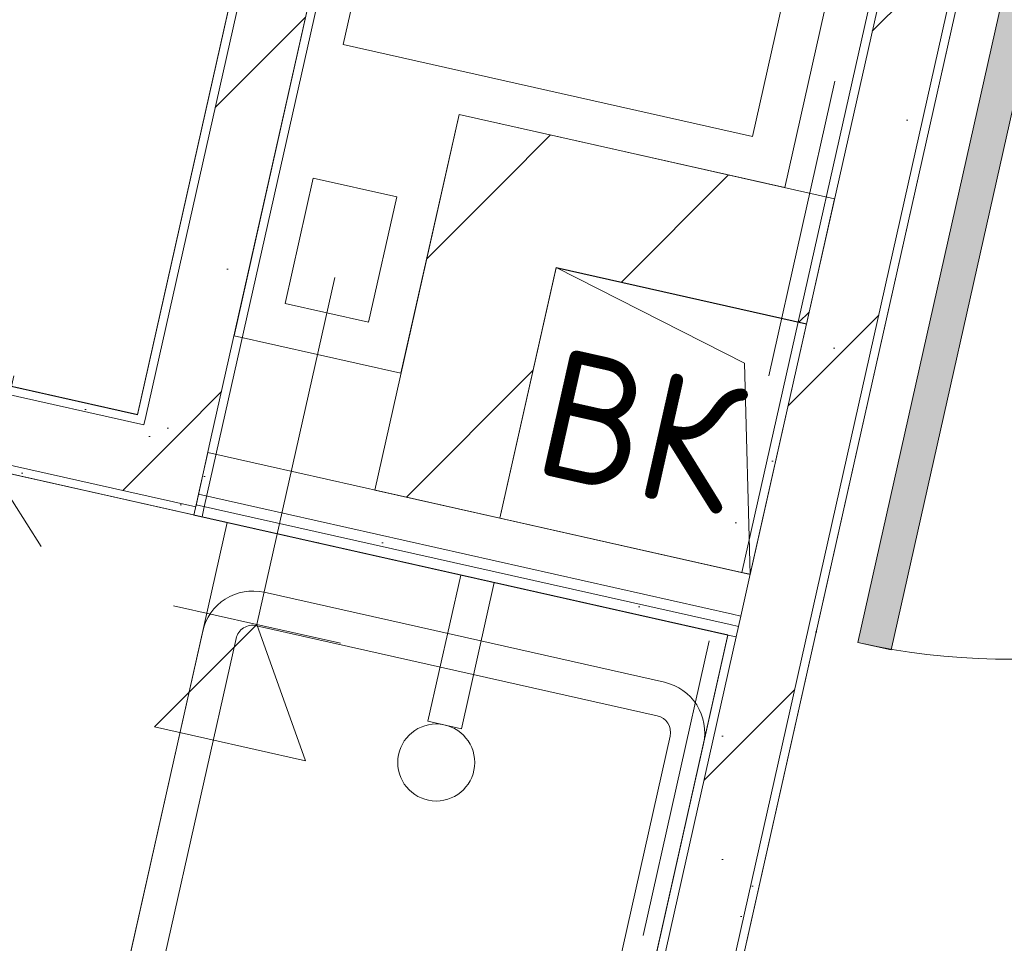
# Model space of a CAD drawing. Header units: millimetres. Extents: x -7145539 to -6664766, y 5874041 to 6141700.
# Tile 91 of 177: x -6930237 to -6929086, y 5894580 to 5895659. Entities that reach past the tile are written whole.
import ezdxf
from ezdxf.enums import TextEntityAlignment as Align

# ---------------------------------------------------------------- set-up
doc = ezdxf.new("R2010")
doc.units = ezdxf.units.MM
doc.header["$MEASUREMENT"] = 0
doc.linetypes.add('Штрихпунктирная', pattern=[670.277762, 352.777767, -176.388884, 0, -141.111112])
for name, color, linetype in [('S - квартира_помещение.АР', 7, 'Continuous'), ('АР-Мебель_Сантехника.АР', 7, 'Continuous'), ('АР-Стены_Перегородки_100_.АР', 7, 'Continuous'), ('АР-Стены_Перегородки_шахты_.АР', 7, 'Continuous'), ('АР-Чертеж-Оси_Осевые размеры.АР', 7, 'Continuous'), ('АР-Чертеж-Размеры.АР', 7, 'Continuous'), ('Двери Archicad', 7, 'Continuous'), ('ИОС-Шахты и отверстия.АР', 7, 'Continuous')]:
    doc.layers.add(name, color=color, linetype=linetype)
for name, color, linetype, lineweight in [('S - квартира_помещение.АР_Ном._пера__101', 252, 'Continuous', 0), ('АР-Мебель_Сантехника.АР_Ном._пера__101', 252, 'Continuous', 0), ('АР-Стены_Перегородки_100_.АР_Ном._пера__1', 7, 'Continuous', 15), ('АР-Стены_Перегородки_шахты_.АР_Ном._пера__1', 7, 'Continuous', 15), ('АР-Чертеж-Оси_Осевые размеры.АР_Ном._пера__120', 7, 'Continuous', 0), ('АР-Чертеж-Размеры.АР_Ном._пера__1', 7, 'Continuous', 0), ('Двери Archicad_Ном._пера__120', 7, 'Continuous', 0), ('ИОС-Шахты и отверстия.АР_Ном._пера__1', 7, 'Continuous', 0), ('Паспорта Зон Archicad_Ном._пера__1', 7, 'Continuous', 0)]:
    doc.layers.add(name, color=color, linetype=linetype, lineweight=lineweight)
doc.styles.add('РЎР“Р•РќР•Р\xa0Р\x98Р\xa0_РЎРўР\x98Р›Р¬_1', font='txt')
doc.styles.add('РЎР“Р•РќР•Р\xa0Р\x98Р\xa0_РЎРўР\x98Р›Р¬_2', font='GOTHIC.TTF')
doc.styles.add('РЎР“Р•РќР•Р\xa0Р\x98Р\xa0_РЎРўР\x98Р›Р¬_6', font='GOST_Common.ttf')
doc.dimstyles.new('СГЕНЕРИР_СТИЛЬ__1', dxfattribs={"dimtxt": 150, "dimasz": 142.5, "dimexe": 0.18, "dimexo": 0.0625, "dimgap": 0, "dimtad": 1, "dimdec": 0, "dimzin": 0, "dimdsep": 46, "dimtxsty": 'РЎР“Р•РќР•Р\xa0Р\x98Р\xa0_РЎРўР\x98Р›Р¬_6', "dimblk": 'ARROWHEAD_6', "dimblk1": 'ARROWHEAD_6', "dimblk2": 'ARROWHEAD_6', "dimcen": 0.09, "dimse1": 1, "dimse2": 1, "dimclrd": 7, "dimclre": 7, "dimclrt": 7, "dimazin": 0, "dimtfac": 1, "dimtdec": 4, "dimtmove": 0, "dimatfit": 3, "dimfxl": 1, "dimtolj": 1, "dimtzin": 0, "dimarcsym": 0})
pattern_1 = [(45, (-6321637.81, 6319297.94), (-111.369318, 111.369318), [0, -105, 0, -157.5]), (110, (-6321287.81, 6319297.94), (148.001588, 53.868173), [0, -77, 0, -133])]
pattern_2 = [(45, (-6321637.81, 6318947.94), (-169.70563, 169.70563), []), (90, (-6321807.52, 6319117.65), (-216, 0), [0, -144, 0, -216]), (155, (-6321637.81, 6319287.35), (91.285545, 195.76248), [0, -105.6, 0, -182.4])]
pattern_3 = [(45, (-6321637.81, 6318947.94), (-127.279217, 127.279217), [])]
pattern_4 = [(0, (-6321637.814, 6318947.94), (0, 75), [0, -75])]

# ---------------------------------------------------------------- blocks, each defined once
blk = doc.blocks.new('Кухня_4_35_1', base_point=(-6931996.5, 5893477.1))
at = {"layer": 'S - квартира_помещение.АР_Ном._пера__101', "color": 252, "linetype": 'Continuous', "lineweight": 0, "flags": 128}
blk.add_lwpolyline([(-6932570.3, 5895650.2), (-6933249.6, 5892625.6), (-6930088.2, 5891915.5), (-6929408.9, 5894940.2)], close=True, dxfattribs=at)
at = {"layer": 'Паспорта Зон Archicad_Ном._пера__1', "color": 7, "lineweight": 0, "style": 'РЎР“Р•РќР•Р\xa0Р\x98Р\xa0_РЎРўР\x98Р›Р¬_1'}
blk.add_attdef('ROOM_NUMBER', text='', height=250, rotation=347.3411, dxfattribs=at).set_placement((-6931792.3, 5894078.4), align=Align.MIDDLE_CENTER)
blk = doc.blocks.new('Холл_7_46_1', base_point=(-6938273.7, 5897066.2))
at = {"layer": 'S - квартира_помещение.АР_Ном._пера__101', "color": 252, "linetype": 'Continuous', "lineweight": 0, "flags": 128}
blk.add_lwpolyline([(-6936789.9, 5895982.9), (-6932935.9, 5895117.3), (-6932782.5, 5895800.4), (-6930099.1, 5895197.7), (-6929887.7, 5896139), (-6929077.9, 5895957.1), (-6928199.9, 5895759.9), (-6927958.7, 5896833.5), (-6929529.4, 5897186.3), (-6929303.7, 5898191.1), (-6930328.2, 5898421.2), (-6930553.9, 5897416.4), (-6931597.8, 5897650.8), (-6931809.3, 5896709.2), (-6934341.6, 5897278), (-6936395.4, 5897739.3)], close=True, dxfattribs=at)
at = {"layer": 'Паспорта Зон Archicad_Ном._пера__1', "color": 7, "lineweight": 0, "style": 'РЎР“Р•РќР•Р\xa0Р\x98Р\xa0_РЎРўР\x98Р›Р¬_1'}
blk.add_attdef('ROOM_NUMBER', text='', height=250, rotation=347.3411, dxfattribs=at).set_placement((-6931806.1, 5896150.5), align=Align.MIDDLE_CENTER)
blk = doc.blocks.new('Жилая комната №1_1_52_1', base_point=(-6929055.3, 5889215.6))
at = {"layer": 'S - квартира_помещение.АР_Ном._пера__101', "color": 252, "linetype": 'Continuous', "lineweight": 0, "flags": 128}
blk.add_lwpolyline([(-6930198.9, 5890966.7), (-6926979, 5890243.5), (-6925910.7, 5894999.8), (-6929130.6, 5895723), (-6929990.7, 5891893.6)], close=True, dxfattribs=at)
at = {"layer": 'Паспорта Зон Archicad_Ном._пера__1', "color": 7, "lineweight": 0, "style": 'РЎР“Р•РќР•Р\xa0Р\x98Р\xa0_РЎРўР\x98Р›Р¬_1'}
blk.add_attdef('ROOM_NUMBER', text='', height=250, rotation=347.3411, dxfattribs=at).set_placement((-6927864.2, 5893892.7), align=Align.MIDDLE_CENTER)
blk = doc.blocks.new('Секция Белфаст 1-створчатая с Мойкой 23[130]_1', base_point=(-6929540.4, 5894354.7))
at = {"layer": 'АР-Мебель_Сантехника.АР_Ном._пера__101', "color": 252, "linetype": 'Continuous', "lineweight": 0}
for p, q in [((-6930125.8, 5894486.2), (-6929994.3, 5895071.6)), ((-6929994.3, 5895071.6), (-6929408.9, 5894940.1)), ((-6929725.7, 5894898.5), (-6929959.9, 5894951.1)), ((-6929983.8, 5894936), (-6930067.1, 5894565.2)), ((-6929408.9, 5894940.1), (-6929540.4, 5894354.7)), ((-6929491.5, 5894845.9), (-6929725.7, 5894898.5)), ((-6929559.7, 5894451.3), (-6929476.4, 5894822)), ((-6930125.8, 5894486.2), (-6930106.1, 5894574)), ((-6930051.9, 5894541.3), (-6929583.6, 5894436.1)), ((-6929540.4, 5894354.7), (-6930125.8, 5894486.2)), ((-6929540.4, 5894354.7), (-6929520.7, 5894442.5))]:
    blk.add_line(p, q, dxfattribs=at)
at = {"layer": 'АР-Мебель_Сантехника.АР_Ном._пера__101', "color": 252, "linetype": 'Continuous', "lineweight": 0, "flags": 128}
blk.add_lwpolyline([(-6929720.4, 5894830.7), (-6929759.5, 5894839.5), (-6929721.1, 5895010.2), (-6929682.1, 5895001.4)], close=True, dxfattribs=at)
blk.add_lwpolyline([(-6929716.9, 5894937.5), (-6929951.1, 5894990.1, 0.414214), (-6930022.8, 5894944.7), (-6930106.1, 5894574, 0.414214), (-6930060.7, 5894502.3), (-6929592.4, 5894397.1, 0.414214), (-6929520.7, 5894442.5), (-6929437.4, 5894813.2, 0.414214), (-6929482.8, 5894884.9)], format="xyb", close=True, dxfattribs=at)
at = {"layer": 'АР-Мебель_Сантехника.АР_Ном._пера__101', "color": 252, "linetype": 'Continuous', "lineweight": 0}
blk.add_circle((-6929749.8, 5894791.2), 45, dxfattribs=at)
for centre, start, end in [((-6929964.3, 5894931.6), 77.3411, 167.3411), ((-6929495.9, 5894826.4), 347.3411, 77.3411), ((-6930047.5, 5894560.8), 167.3411, 257.3411), ((-6929579.2, 5894455.6), 257.3411, 347.3411)]:
    blk.add_arc(centre, 20, start, end, dxfattribs=at)
blk = doc.blocks.new('Стена_204_1', base_point=(-6930004.8, 5891876.3))
at = {"layer": 'АР-Стены_Перегородки_100_.АР', "linetype": 'Continuous', "lineweight": 0, "true_color": 0x000000}
h = blk.add_hatch(dxfattribs=at)
h.set_pattern_fill('БУТ__50__0001', color=18, style=0, pattern_type=2)
h.set_pattern_definition(pattern_2)
h.paths.add_polyline_path([(-6929218.4, 5895742.7), (-6930082.9, 5891893.8), (-6930004.8, 5891876.3), (-6929140.3, 5895725.1)])
h = blk.add_hatch(dxfattribs=at)
h.set_pattern_fill('ШТУКАТУРКА__ГИПС_01_0001', color=18, style=0, pattern_type=2)
h.set_pattern_definition(pattern_1)
h.paths.add_polyline_path([(-6929228.1, 5895744.9), (-6929392.5, 5895013.3), (-6929382.7, 5895011.1), (-6929218.4, 5895742.7)])
h = blk.add_hatch(dxfattribs=at)
h.set_pattern_fill('ШТУКАТУРКА__ГИПС_01_0001', color=18, style=0, pattern_type=2)
h.set_pattern_definition(pattern_1)
h.paths.add_polyline_path([(-6929140.3, 5895725.1), (-6930004.8, 5891876.3), (-6929995.1, 5891874.1), (-6929130.6, 5895723)])
h = blk.add_hatch(dxfattribs=at)
h.set_pattern_fill('ШТУКАТУРКА__ГИПС_01_0001', color=18, style=0, pattern_type=2)
h.set_pattern_definition(pattern_1)
h.paths.add_polyline_path([(-6929408.9, 5894940.1), (-6930092.6, 5891896), (-6930082.9, 5891893.8), (-6929399.1, 5894937.9)])
at = {"layer": 'АР-Стены_Перегородки_100_.АР_Ном._пера__1', "color": 7, "linetype": 'Continuous', "lineweight": 15}
for p, q in [((-6929218.4, 5895742.7), (-6929382.7, 5895011.1)), ((-6930004.8, 5891876.3), (-6929140.3, 5895725.1)), ((-6929393.7, 5894962.3), (-6929382.7, 5895011.1)), ((-6929396.4, 5894950.1), (-6929393.7, 5894962.3)), ((-6929399.1, 5894937.9), (-6929396.4, 5894950.1)), ((-6929399.1, 5894937.9), (-6930082.9, 5891893.8))]:
    blk.add_line(p, q, dxfattribs=at)
at = {"layer": 'АР-Стены_Перегородки_100_.АР_Ном._пера__1', "color": 7, "linetype": 'Continuous', "lineweight": 0}
for p, q in [((-6929382.7, 5895011.1), (-6929392.5, 5895013.3)), ((-6929408.9, 5894940.1), (-6929399.1, 5894937.9))]:
    blk.add_line(p, q, dxfattribs=at)
at = {"layer": 'АР-Стены_Перегородки_100_.АР_Ном._пера__1', "color": 7, "linetype": 'Continuous', "lineweight": 0, "flags": 128}
for points in [[(-6929197.5, 5895881.5), (-6929392.5, 5895013.3)], [(-6929995.1, 5891874.1), (-6929130.6, 5895723)], [(-6929408.9, 5894940.1), (-6930092.6, 5891896)]]:
    blk.add_lwpolyline(points, dxfattribs=at)
blk = doc.blocks.new('Стена_220_1', base_point=(-6930091.5, 5895185.7))
at = {"layer": 'АР-Стены_Перегородки_100_.АР', "linetype": 'Continuous', "lineweight": 0, "true_color": 0x000000}
h = blk.add_hatch(dxfattribs=at)
h.set_pattern_fill('ШТУКАТУРКА__ГИПС_01_0001', color=18, style=0, pattern_type=2)
h.set_pattern_definition(pattern_1)
h.paths.add_polyline_path([(-6931613.8, 5895527.6), (-6930101.3, 5895187.8), (-6930099.1, 5895197.6), (-6931611.6, 5895537.3)])
h = blk.add_hatch(dxfattribs=at)
h.set_pattern_fill('БУТ__50__0001', color=18, style=0, pattern_type=2)
h.set_pattern_definition(pattern_2)
h.paths.add_polyline_path([(-6931631.3, 5895449.5), (-6930109.1, 5895107.6), (-6930091.5, 5895185.7), (-6931613.8, 5895527.6)])
h = blk.add_hatch(dxfattribs=at)
h.set_pattern_fill('ШТУКАТУРКА__ГИПС_01_0001', color=18, style=0, pattern_type=2)
h.set_pattern_definition(pattern_1)
h.paths.add_polyline_path([(-6931633.5, 5895439.7), (-6930033.2, 5895080.3), (-6930031, 5895090.1), (-6931631.3, 5895449.5)])
h = blk.add_hatch(dxfattribs=at)
h.set_pattern_fill('ШТУКАТУРКА__ГИПС_01_0001', color=18, style=0, pattern_type=2)
h.set_pattern_definition(pattern_1)
h.paths.add_polyline_path([(-6930099.1, 5895197.6), (-6930101.3, 5895187.8), (-6930091.5, 5895185.7)])
h = blk.add_hatch(dxfattribs=at)
h.set_pattern_fill('ШТУКАТУРКА__ГИПС_01_0001', color=18, style=0, pattern_type=2)
h.set_pattern_definition(pattern_1)
h.paths.add_polyline_path([(-6930089.3, 5895195.4), (-6930099.1, 5895197.6), (-6930091.5, 5895185.7)])
h = blk.add_hatch(dxfattribs=at)
h.set_pattern_fill('БУТ__50__0001', color=18, style=0, pattern_type=2)
h.set_pattern_definition(pattern_2)
h.paths.add_polyline_path([(-6930091.5, 5895185.7), (-6930109.1, 5895107.6), (-6930031, 5895090.1)])
h = blk.add_hatch(dxfattribs=at)
h.set_pattern_fill('БУТ__50__0001', color=18, style=0, pattern_type=2)
h.set_pattern_definition(pattern_2)
h.paths.add_polyline_path([(-6930013.5, 5895168.1), (-6930091.5, 5895185.7), (-6930031, 5895090.1)])
h = blk.add_hatch(dxfattribs=at)
h.set_pattern_fill('ШТУКАТУРКА__ГИПС_01_0001', color=18, style=0, pattern_type=2)
h.set_pattern_definition(pattern_1)
h.paths.add_polyline_path([(-6930031, 5895090.1), (-6930033.2, 5895080.3), (-6930023.4, 5895078.1)])
h = blk.add_hatch(dxfattribs=at)
h.set_pattern_fill('ШТУКАТУРКА__ГИПС_01_0001', color=18, style=0, pattern_type=2)
h.set_pattern_definition(pattern_1)
h.paths.add_polyline_path([(-6930021.3, 5895087.9), (-6930031, 5895090.1), (-6930023.4, 5895078.1)])
at = {"layer": 'АР-Стены_Перегородки_100_.АР_Ном._пера__1', "color": 7, "linetype": 'Continuous', "lineweight": 15}
for p, q in [((-6930091.5, 5895185.7), (-6931613.8, 5895527.6)), ((-6931631.3, 5895449.5), (-6930109.1, 5895107.6)), ((-6930091.5, 5895185.7), (-6930089.3, 5895195.4)), ((-6930031, 5895090.1), (-6930013.5, 5895168.1)), ((-6930109.1, 5895107.6), (-6930031, 5895090.1))]:
    blk.add_line(p, q, dxfattribs=at)
at = {"layer": 'АР-Стены_Перегородки_100_.АР_Ном._пера__1', "color": 7, "linetype": 'Continuous', "lineweight": 0, "flags": 128}
for points in [[(-6930099.1, 5895197.6), (-6931611.6, 5895537.3)], [(-6931633.5, 5895439.7), (-6930023.4, 5895078.1)], [(-6930023.4, 5895078.1), (-6930021.3, 5895087.9)]]:
    blk.add_lwpolyline(points, dxfattribs=at)
blk = doc.blocks.new('Стена_237_1', base_point=(-6929882.3, 5896117.3))
at = {"layer": 'АР-Стены_Перегородки_100_.АР', "linetype": 'Continuous', "lineweight": 0, "true_color": 0x000000}
h = blk.add_hatch(dxfattribs=at)
h.set_pattern_fill('ШТУКАТУРКА__ГИПС_01_0001', color=18, style=0, pattern_type=2)
h.set_pattern_definition(pattern_1)
h.paths.add_polyline_path([(-6930089.3, 5895195.4), (-6929882.3, 5896117.3), (-6929892, 5896119.5), (-6930099.1, 5895197.6)])
h = blk.add_hatch(dxfattribs=at)
h.set_pattern_fill('БУТ__50__0001', color=18, style=0, pattern_type=2)
h.set_pattern_definition(pattern_2)
h.paths.add_polyline_path([(-6929821.8, 5896021.7), (-6929821.5, 5896022.7), (-6929874.3, 5896115.5), (-6929882.3, 5896117.3), (-6929899.8, 5896039.2)])
h = blk.add_hatch(dxfattribs=at)
h.set_pattern_fill('БУТ__50__0001', color=18, style=0, pattern_type=2)
h.set_pattern_definition(pattern_2)
h.paths.add_polyline_path([(-6929804.2, 5896099.8), (-6929874.3, 5896115.5), (-6929821.5, 5896022.7)])
h = blk.add_hatch(dxfattribs=at)
h.set_pattern_fill('БУТ__50__0001', color=18, style=0, pattern_type=2)
h.set_pattern_definition(pattern_2)
h.paths.add_polyline_path([(-6930013.5, 5895168.1), (-6929821.8, 5896021.7), (-6929899.8, 5896039.2), (-6930091.5, 5895185.7)])
h = blk.add_hatch(dxfattribs=at)
h.set_pattern_fill('ШТУКАТУРКА__ГИПС_01_0001', color=18, style=0, pattern_type=2)
h.set_pattern_definition(pattern_1)
h.paths.add_polyline_path([(-6929821.8, 5896021.7), (-6929823.9, 5896011.9), (-6929814.2, 5896009.7), (-6929820.9, 5896021.5)])
h = blk.add_hatch(dxfattribs=at)
h.set_pattern_fill('ШТУКАТУРКА__ГИПС_01_0001', color=18, style=0, pattern_type=2)
h.set_pattern_definition(pattern_1)
h.paths.add_polyline_path([(-6929820.9, 5896021.5), (-6929814.2, 5896009.7), (-6929812, 5896019.5)])
h = blk.add_hatch(dxfattribs=at)
h.set_pattern_fill('ШТУКАТУРКА__ГИПС_01_0001', color=18, style=0, pattern_type=2)
h.set_pattern_definition(pattern_1)
h.paths.add_polyline_path([(-6930021.3, 5895087.9), (-6929814.2, 5896009.7), (-6929823.9, 5896011.9), (-6930031, 5895090.1)])
at = {"layer": 'АР-Стены_Перегородки_100_.АР_Ном._пера__1', "color": 7, "linetype": 'Continuous', "lineweight": 15}
for p, q in [((-6929882.3, 5896117.3), (-6929899.8, 5896039.2)), ((-6929882.3, 5896117.3), (-6929874.3, 5896115.5)), ((-6929804.2, 5896099.8), (-6929874.3, 5896115.5)), ((-6929899.8, 5896039.2), (-6930089.3, 5895195.4)), ((-6930013.5, 5895168.1), (-6929821.8, 5896021.7)), ((-6929821.8, 5896021.7), (-6929820.9, 5896021.5)), ((-6929812, 5896019.5), (-6929820.9, 5896021.5)), ((-6930091.5, 5895185.7), (-6930089.3, 5895195.4)), ((-6930031, 5895090.1), (-6930013.5, 5895168.1))]:
    blk.add_line(p, q, dxfattribs=at)
at = {"layer": 'АР-Стены_Перегородки_100_.АР_Ном._пера__1', "color": 7, "linetype": 'Continuous', "lineweight": 0, "flags": 128}
for points in [[(-6929892, 5896119.5), (-6930099.1, 5895197.6)], [(-6930021.3, 5895087.9), (-6929814.2, 5896009.7)]]:
    blk.add_lwpolyline(points, dxfattribs=at)
blk = doc.blocks.new('Стена_251_1', base_point=(-6929821.6, 5895109.6))
at = {"layer": 'АР-Стены_Перегородки_100_.АР', "linetype": 'Continuous', "lineweight": 0, "true_color": 0x000000}
h = blk.add_hatch(dxfattribs=at)
h.set_pattern_fill('БЛОКИ_БЕТОННЫЕ_ЭФФЕКТИВН_78', color=18, style=0, pattern_type=2)
h.set_pattern_definition(pattern_3)
h.paths.add_polyline_path([(-6929723, 5895548.6), (-6929755.9, 5895402.2), (-6929609.6, 5895369.3)])
h = blk.add_hatch(dxfattribs=at)
h.set_pattern_fill('БЛОКИ_БЕТОННЫЕ_ЭФФЕКТИВН_78', color=18, style=0, pattern_type=2)
h.set_pattern_definition(pattern_3)
h.paths.add_polyline_path([(-6929576.7, 5895515.7), (-6929723, 5895548.6), (-6929609.6, 5895369.3)])
h = blk.add_hatch(dxfattribs=at)
h.set_pattern_fill('БЛОКИ_БЕТОННЫЕ_ЭФФЕКТИВН_78', color=18, style=0, pattern_type=2)
h.set_pattern_definition(pattern_3)
h.paths.add_polyline_path([(-6929755.9, 5895402.2), (-6929821.6, 5895109.6), (-6929675.3, 5895076.7), (-6929609.6, 5895369.3)])
at = {"layer": 'АР-Стены_Перегородки_100_.АР_Ном._пера__1', "color": 7, "linetype": 'Continuous', "lineweight": 15, "flags": 128}
for points in [[(-6929723, 5895548.6), (-6929821.6, 5895109.6)], [(-6929723, 5895548.6), (-6929576.7, 5895515.7)], [(-6929675.3, 5895076.7), (-6929609.6, 5895369.3)], [(-6929821.6, 5895109.6), (-6929675.3, 5895076.7)]]:
    blk.add_lwpolyline(points, dxfattribs=at)
blk = doc.blocks.new('Стена_252_1', base_point=(-6929723, 5895548.6))
at = {"layer": 'АР-Стены_Перегородки_100_.АР', "linetype": 'Continuous', "lineweight": 0, "true_color": 0x000000}
h = blk.add_hatch(dxfattribs=at)
h.set_pattern_fill('БЛОКИ_БЕТОННЫЕ_ЭФФЕКТИВН_78', color=18, style=0, pattern_type=2)
h.set_pattern_definition(pattern_3)
h.paths.add_polyline_path([(-6929609.6, 5895369.3), (-6929317, 5895303.6), (-6929284.1, 5895450), (-6929576.7, 5895515.7)])
at = {"layer": 'АР-Стены_Перегородки_100_.АР_Ном._пера__1', "color": 7, "linetype": 'Continuous', "lineweight": 15, "flags": 128}
for points in [[(-6929284.1, 5895450), (-6929576.7, 5895515.7)], [(-6929284.1, 5895450), (-6929317, 5895303.6)], [(-6929609.6, 5895369.3), (-6929317, 5895303.6)]]:
    blk.add_lwpolyline(points, dxfattribs=at)
blk = doc.blocks.new('Стандартный Маркер Сетки[172]_1', base_point=(-6926861.1, 5906374.4))
at = {"layer": 'АР-Чертеж-Оси_Осевые размеры.АР_Ном._пера__120', "color": 7, "linetype": 'Штрихпунктирная', "lineweight": 0}
blk.add_line((-6927080.2, 5905398.7), (-6931642.7, 5885084.3), dxfattribs=at)
at = {"layer": 'АР-Чертеж-Оси_Осевые размеры.АР_Ном._пера__120', "color": 7, "lineweight": 0, "style": 'РЎР“Р•РќР•Р\xa0Р\x98Р\xa0_РЎРўР\x98Р›Р¬_2'}
blk.add_attdef('AC_MarkerText_1', text='', height=350, rotation=347.3417, dxfattribs=at).set_placement((-6931901.5, 5883801.8), align=Align.TOP_CENTER)
blk = doc.blocks.new('Стандартный Маркер Сетки[189]_1', base_point=(-6926861.1, 5906374.4))
at = {"layer": 'АР-Чертеж-Оси_Осевые размеры.АР_Ном._пера__120', "color": 7, "linetype": 'Штрихпунктирная', "lineweight": 0}
blk.add_line((-6927080.2, 5905398.7), (-6931642.7, 5885084.3), dxfattribs=at)
at = {"layer": 'АР-Чертеж-Оси_Осевые размеры.АР_Ном._пера__120', "color": 7, "lineweight": 0, "style": 'РЎР“Р•РќР•Р\xa0Р\x98Р\xa0_РЎРўР\x98Р›Р¬_2'}
blk.add_attdef('AC_MarkerText_1', text='', height=350, rotation=347.3417, dxfattribs=at).set_placement((-6931901.5, 5883801.8), align=Align.TOP_CENTER)
blk = doc.blocks.new('*D1209', base_point=(-6321637.8, 6318947.9))
at = {"layer": 'АР-Чертеж-Размеры.АР_Ном._пера__1', "color": 7, "linetype": 'Continuous', "lineweight": 0, "transparency": 16777216}
for p, q in [((-6930243.7, 5895242.9), (-6930268.3, 5895133.1)), ((-6930211.6, 5895043.5), (-6930325.1, 5895222.7)), ((-6930405.6, 5895163.9), (-6930131.1, 5895102.3)), ((-6930268.3, 5895133.1), (-6930947.7, 5892108.5)), ((-6931004.4, 5892198.2), (-6930891, 5892018.9))]:
    blk.add_line(p, q, dxfattribs=at)
at = {"layer": 'АР-Чертеж-Размеры.АР_Ном._пера__1', "color": 7, "lineweight": 0, "transparency": 16777216, "insert": (-6930686.2, 5893409.5), "char_height": 150, "attachment_point": 7, "rotation": 77.3411, "style": 'РЎР“Р•РќР•Р\xa0Р\x98Р\xa0_РЎРўР\x98Р›Р¬_6'}
blk.add_mtext('\\A1;{\\pql;\\fGOST Common|b0|i0|c204|p0;\\W1.000000;3\xa0100}', dxfattribs=at)
blk = doc.blocks.new('ARROWHEAD_6')
at = {"color": 0, "linetype": 'Continuous', "lineweight": 0}
for p, q in [((-0.5, -0.5), (0.5, 0.5)), ((0, 0), (-1, 0))]:
    blk.add_line(p, q, dxfattribs=at)
blk = doc.blocks.new('Металлическая Дверь 23[60]_1', base_point=(-6321637.8, 6318947.9))
at = {"layer": 'Двери Archicad', "linetype": 'Continuous', "lineweight": 0, "true_color": 0xffffff}
for points in [[(-6929078, 5895957.1), (-6929130.6, 5895723), (-6929081.8, 5895712), (-6929073, 5895751), (-6929029.2, 5895946.2)], [(-6928248.6, 5895770.9), (-6928292.5, 5895575.7), (-6928301.2, 5895536.7), (-6928252.4, 5895525.7), (-6928199.9, 5895759.9)], [(-6929257.1, 5894931.4), (-6929218.1, 5894922.7), (-6929042.8, 5895703.2), (-6929081.8, 5895712)]]:
    blk.add_hatch(color=7, dxfattribs=at).paths.add_polyline_path(points)
at = {"layer": 'Двери Archicad_Ном._пера__120', "color": 7, "linetype": 'Continuous', "lineweight": 0}
for p, q in [((-6929078, 5895957.1), (-6929130.6, 5895723)), ((-6929082.4, 5895937.6), (-6929078, 5895957.1)), ((-6929082.4, 5895937.6), (-6929078, 5895957.1)), ((-6929029.2, 5895946.2), (-6929078, 5895957.1)), ((-6929126.2, 5895742.5), (-6929082.4, 5895937.6)), ((-6929126.2, 5895742.5), (-6929082.4, 5895937.6)), ((-6929073, 5895751), (-6929029.2, 5895946.2)), ((-6928248.6, 5895770.9), (-6928292.5, 5895575.7)), ((-6928199.9, 5895759.9), (-6928248.6, 5895770.9)), ((-6928252.4, 5895525.7), (-6928199.9, 5895759.9)), ((-6928204.2, 5895740.4), (-6928199.9, 5895759.9)), ((-6928204.2, 5895740.4), (-6928199.9, 5895759.9)), ((-6929130.6, 5895723), (-6929126.2, 5895742.5)), ((-6929130.6, 5895723), (-6929126.2, 5895742.5)), ((-6929081.8, 5895712), (-6929073, 5895751)), ((-6928248.1, 5895545.3), (-6928204.2, 5895740.4)), ((-6928248.1, 5895545.3), (-6928204.2, 5895740.4)), ((-6929130.6, 5895723), (-6929081.8, 5895712)), ((-6929257.1, 5894931.4), (-6929081.8, 5895712)), ((-6929081.8, 5895712), (-6929042.8, 5895703.2)), ((-6929042.8, 5895703.2), (-6929218.1, 5894922.7)), ((-6928292.5, 5895575.7), (-6928301.2, 5895536.7)), ((-6928252.4, 5895525.7), (-6928248.1, 5895545.3)), ((-6928252.4, 5895525.7), (-6928248.1, 5895545.3)), ((-6928301.2, 5895536.7), (-6928252.4, 5895525.7)), ((-6929218.1, 5894922.7), (-6929257.1, 5894931.4))]:
    blk.add_line(p, q, dxfattribs=at)
blk.add_arc((-6929081.8, 5895712), 800, 257.3421, 347.3421, dxfattribs=at)
blk = doc.blocks.new('Стена_379_1', base_point=(-6929135.9, 5895744.7))
at = {"layer": 'Двери Archicad', "color": 7, "linetype": 'Continuous', "lineweight": 0}
blk.add_blockref('Металлическая Дверь 23[60]_1', (-6321637.8, 6318947.9), dxfattribs=at)
blk = doc.blocks.new('Стена_384_1', base_point=(-6930016.8, 5895153.5))
at = {"layer": 'АР-Стены_Перегородки_шахты_.АР', "linetype": 'Continuous', "lineweight": 0, "true_color": 0x000000}
h = blk.add_hatch(dxfattribs=at)
h.set_pattern_fill('ШТУКАТУРКА__ГИПС_03_0001', color=18, style=0, pattern_type=2)
h.set_pattern_definition(pattern_4)
h.paths.add_polyline_path([(-6930030.5, 5895092.5), (-6929406.2, 5894952.3), (-6929403.4, 5894964.5), (-6930027.7, 5895104.7)])
h = blk.add_hatch(dxfattribs=at)
h.set_pattern_fill('ШТУКАТУРКА__ГИПС_03_0001', color=18, style=0, pattern_type=2)
h.set_pattern_definition(pattern_4)
h.paths.add_polyline_path([(-6930033.2, 5895080.3), (-6929408.9, 5894940.1), (-6929406.2, 5894952.3), (-6930030.5, 5895092.5)])
h = blk.add_hatch(dxfattribs=at)
h.set_pattern_fill('ШТУКАТУРКА__ГИПС_03_0001', color=18, style=0, pattern_type=2)
h.set_pattern_definition(pattern_4)
h.paths.add_polyline_path([(-6929403.4, 5894964.5), (-6929406.2, 5894952.3), (-6929396.4, 5894950.1), (-6929393.7, 5894962.3)])
h = blk.add_hatch(dxfattribs=at)
h.set_pattern_fill('ШТУКАТУРКА__ГИПС_03_0001', color=18, style=0, pattern_type=2)
h.set_pattern_definition(pattern_4)
h.paths.add_polyline_path([(-6929406.2, 5894952.3), (-6929408.9, 5894940.1), (-6929399.1, 5894937.9), (-6929396.4, 5894950.1)])
at = {"layer": 'АР-Стены_Перегородки_100_.АР_Ном._пера__1', "color": 7, "linetype": 'Continuous', "lineweight": 15}
for p, q in [((-6929393.7, 5894962.3), (-6929382.7, 5895011.1)), ((-6929396.4, 5894950.1), (-6929393.7, 5894962.3)), ((-6929399.1, 5894937.9), (-6929396.4, 5894950.1))]:
    blk.add_line(p, q, dxfattribs=at)
at = {"layer": 'АР-Стены_Перегородки_100_.АР_Ном._пера__1', "color": 7, "linetype": 'Continuous', "lineweight": 0}
for p, q in [((-6929382.7, 5895011.1), (-6929392.5, 5895013.3)), ((-6929403.4, 5894964.5), (-6929393.7, 5894962.3)), ((-6929406.2, 5894952.3), (-6929396.4, 5894950.1)), ((-6929408.9, 5894940.1), (-6929399.1, 5894937.9))]:
    blk.add_line(p, q, dxfattribs=at)
at = {"layer": 'АР-Стены_Перегородки_шахты_.АР_Ном._пера__1', "color": 7, "linetype": 'Continuous', "lineweight": 0}
for p, q in [((-6930027.7, 5895104.7), (-6929403.4, 5894964.5)), ((-6930030.5, 5895092.5), (-6929406.2, 5894952.3))]:
    blk.add_line(p, q, dxfattribs=at)
at = {"layer": 'АР-Стены_Перегородки_шахты_.АР_Ном._пера__1', "color": 7, "linetype": 'Continuous', "lineweight": 0, "flags": 128}
for points in [[(-6930027.7, 5895104.7), (-6930016.8, 5895153.5)], [(-6929392.5, 5895013.3), (-6930016.8, 5895153.5)], [(-6930030.5, 5895092.5), (-6930027.7, 5895104.7)], [(-6930033.2, 5895080.3), (-6930030.5, 5895092.5)], [(-6930033.2, 5895080.3), (-6929408.9, 5894940.1)]]:
    blk.add_lwpolyline(points, dxfattribs=at)
blk = doc.blocks.new('Символ Проема в Полу 21[197]_1', base_point=(-6929609.7, 5895369.5))
at = {"layer": 'ИОС-Шахты и отверстия.АР_Ном._пера__1', "color": 7, "linetype": 'Continuous', "lineweight": 0, "flags": 128}
for points in [[(-6929389.4, 5895257.9), (-6929382.7, 5895011), (-6929675.4, 5895076.8), (-6929609.7, 5895369.5)], [(-6929609.7, 5895369.5), (-6929317, 5895303.7), (-6929382.7, 5895011), (-6929389.4, 5895257.9)]]:
    blk.add_lwpolyline(points, close=True, dxfattribs=at)

msp = doc.modelspace()

# ---------------------------------------------------------------- linework, layer by layer
at = {"layer": 'S - квартира_помещение.АР', "color": 254, "linetype": 'Continuous', "lineweight": 0, "true_color": 0xd8d8d8, "flags": 128}
for points in [[(-6936789.9, 5895982.9), (-6932935.9, 5895117.3), (-6932782.5, 5895800.4), (-6930099.1, 5895197.7), (-6929887.7, 5896139), (-6929077.9, 5895957.1), (-6928199.9, 5895759.9), (-6927958.7, 5896833.5), (-6929529.4, 5897186.3), (-6929303.7, 5898191.1), (-6930328.2, 5898421.2), (-6930553.9, 5897416.4), (-6931597.8, 5897650.8), (-6931809.3, 5896709.2), (-6934341.6, 5897278), (-6936395.4, 5897739.3)], [(-6932570.3, 5895650.2), (-6933249.6, 5892625.6), (-6930088.2, 5891915.5), (-6929408.9, 5894940.2)]]:
    msp.add_lwpolyline(points, close=True, dxfattribs=at)
at = {"layer": 'S - квартира_помещение.АР', "color": 254, "linetype": 'Continuous', "lineweight": 0, "true_color": 0xffe1c4, "flags": 128}
msp.add_lwpolyline([(-6930198.9, 5890966.7), (-6926979, 5890243.5), (-6925910.7, 5894999.8), (-6929130.6, 5895723), (-6929990.7, 5891893.6)], close=True, dxfattribs=at)
at = {"layer": 'ИОС-Шахты и отверстия.АР_Ном._пера__1', "color": 7, "linetype": 'Continuous', "lineweight": 0}
for points in [[(-6929342.5, 5895463.1), (-6929246.1, 5895892.4), (-6929821.8, 5896021.7), (-6929986.1, 5895289.9), (-6929791, 5895246.1), (-6929723, 5895548.6)], [(-6929783.9, 5895961.9), (-6929305.8, 5895854.6), (-6929380.3, 5895522.8), (-6929858.4, 5895630.2)], [(-6929828.8, 5895305.8), (-6929926.4, 5895327.7), (-6929893.5, 5895474.1), (-6929795.9, 5895452.2)], [(-6929959.4, 5894952.5), (-6930079.1, 5894832.7), (-6929902.5, 5894793)]]:
    msp.add_lwpolyline(points, close=True, dxfattribs=at)
for points in [[(-6929868.3, 5895358), (-6929959.4, 5894952.5)], [(-6929959.4, 5894952.5), (-6930057, 5894974.4)], [(-6929959.4, 5894952.5), (-6929861.8, 5894930.5)]]:
    msp.add_lwpolyline(points, dxfattribs=at)

# ---------------------------------------------------------------- block references
at = {"layer": 'S - квартира_помещение.АР', "color": 7, "linetype": 'Continuous', "lineweight": 0}
for name, p in [('Холл_7_46_1', (-6938273.7, 5897066.2)), ('Жилая комната №1_1_52_1', (-6929055.3, 5889215.6)), ('Кухня_4_35_1', (-6931996.5, 5893477.1))]:
    msp.add_blockref(name, p, dxfattribs=at)
at = {"layer": 'АР-Мебель_Сантехника.АР', "color": 252, "linetype": 'Continuous', "lineweight": 0}
msp.add_blockref('Секция Белфаст 1-створчатая с Мойкой 23[130]_1', (-6929540.4, 5894354.7), dxfattribs=at)
at = {"layer": 'АР-Стены_Перегородки_100_.АР', "color": 7, "lineweight": 0}
for name, p in [('Стена_237_1', (-6929882.3, 5896117.3)), ('Стена_379_1', (-6929135.9, 5895744.7)), ('Стена_204_1', (-6930004.8, 5891876.3)), ('Стена_220_1', (-6930091.5, 5895185.7)), ('Стена_251_1', (-6929821.6, 5895109.6)), ('Стена_252_1', (-6929723, 5895548.6))]:
    msp.add_blockref(name, p, dxfattribs=at)
at = {"layer": 'АР-Стены_Перегородки_шахты_.АР', "color": 7, "lineweight": 0}
msp.add_blockref('Стена_384_1', (-6930016.8, 5895153.5), dxfattribs=at)
at = {"layer": 'АР-Чертеж-Оси_Осевые размеры.АР', "color": 8, "linetype": 'Continuous', "lineweight": 15}
for name in ['Стандартный Маркер Сетки[172]_1', 'Стандартный Маркер Сетки[189]_1']:
    msp.add_blockref(name, (-6926861.1, 5906374.4), dxfattribs=at)
at = {"layer": 'ИОС-Шахты и отверстия.АР', "color": 7, "linetype": 'Continuous', "lineweight": 0}
msp.add_blockref('Символ Проема в Полу 21[197]_1', (-6929609.7, 5895369.5), dxfattribs=at)

# ---------------------------------------------------------------- texts
at = {"layer": 'ИОС-Шахты и отверстия.АР_Ном._пера__1', "color": 7, "linetype": 'Continuous', "lineweight": 0, "insert": (-6929511.8, 5895179), "char_height": 150, "attachment_point": 5, "rotation": 347.3418, "style": 'РЎР“Р•РќР•Р\xa0Р\x98Р\xa0_РЎРўР\x98Р›Р¬_6'}
msp.add_mtext('\\A1;{\\pqc;\\fGOST Common|b0|i0|c204|p0;\\W1.000000;ВК}', dxfattribs=at)

# ---------------------------------------------------------------- dimensions: what is measured, and where the dimension line sits
at = {"layer": 'АР-Чертеж-Размеры.АР', "color": 7, "linetype": 'Continuous', "lineweight": 0}
dim = msp.add_linear_dim(base=(-6930947.7, 5892108.5), p1=(-6930271.3, 5895133.8), p2=(-6932200.7, 5892390), angle=257.3411, dimstyle='СГЕНЕРИР_СТИЛЬ__1', dxfattribs=at)
dim.commit()
dim.dimension.update_dxf_attribs({"geometry": '*D1209', "text_midpoint": (-6930703, 5893677), "dimtype": 160, "text_rotation": 77.3411})

doc.saveas('drawing.dxf')
